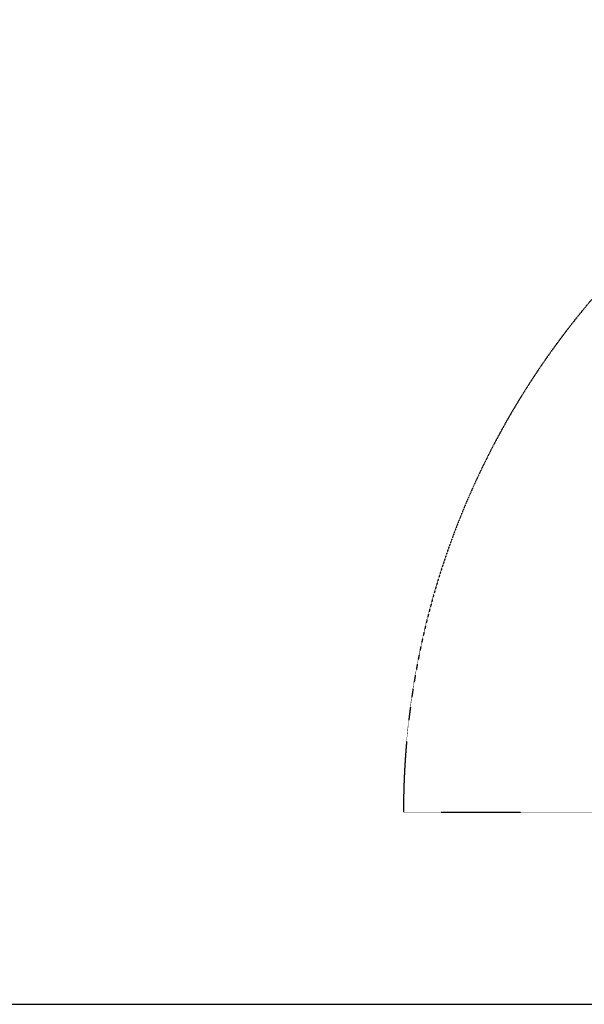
# Model space of a CAD drawing. Header units: millimetres. Extents: x -4577 to 1032787, y -66234 to 201209.
# Tile 44 of 256: x 15972 to 16649, y -32502 to -31322. Entities that reach past the tile are written whole.
import ezdxf

# ---------------------------------------------------------------- set-up
doc = ezdxf.new("R2010")
doc.units = ezdxf.units.MM
doc.linetypes.add('510_5_2OG_ELT_1004$0$11-07-22_DS_2OG$0$AUSGEZOGEN', pattern=[0])
doc.linetypes.add('510_5_2OG_ELT_1004$0$11-07-22_DS_2OG$0$STRICHLINIE_S4', pattern=[0.095, 0.06, -0.035])
doc.layers.add('510_5_2OG_ELT_1004$0$11-07-22_DS_2OG$0$Mieterausbau', color=8, linetype='510_5_2OG_ELT_1004$0$11-07-22_DS_2OG$0$AUSGEZOGEN')

# ---------------------------------------------------------------- blocks, each defined once
blk = doc.blocks.new('510_5_2OG_ELT_1004')
at = {"layer": '510_5_2OG_ELT_1004$0$11-07-22_DS_2OG$0$Mieterausbau', "linetype": '510_5_2OG_ELT_1004$0$11-07-22_DS_2OG$0$STRICHLINIE_S4'}
blk.add_line((17382, -32271.8), (16432, -32271.8), dxfattribs=at)
at = {"layer": '510_5_2OG_ELT_1004$0$11-07-22_DS_2OG$0$Mieterausbau', "linetype": '510_5_2OG_ELT_1004$0$11-07-22_DS_2OG$0$AUSGEZOGEN'}
blk.add_line((17380, -32501.9), (12180, -32501.9), dxfattribs=at)
at = {"layer": '510_5_2OG_ELT_1004$0$11-07-22_DS_2OG$0$Mieterausbau', "linetype": '510_5_2OG_ELT_1004$0$11-07-22_DS_2OG$0$STRICHLINIE_S4'}
blk.add_arc((17382, -32271.8), 950, 90, 180, dxfattribs=at)

msp = doc.modelspace()

# ---------------------------------------------------------------- block references
msp.add_blockref('510_5_2OG_ELT_1004', (0, -0.1))

doc.saveas('drawing.dxf')
